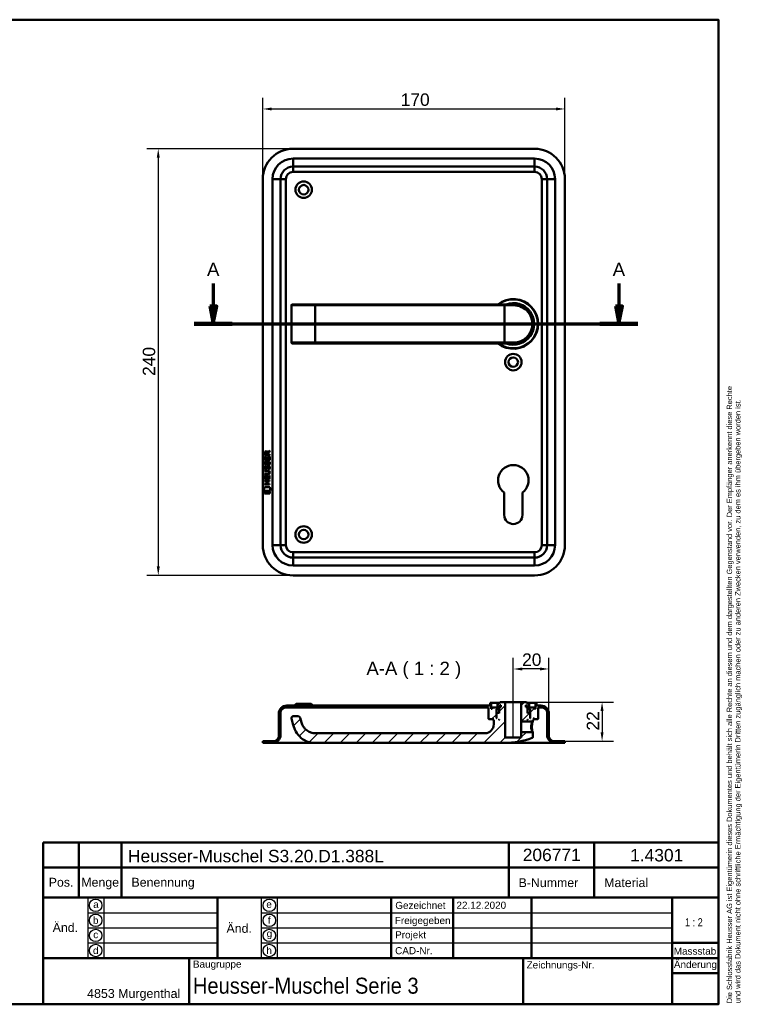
# Model space of a CAD drawing. Header units: millimetres. Extents: x 20 to 833, y 20 to 574.
# Tile 3 of 3: x 427 to 833, y 20 to 574. Entities that reach past the tile are written whole.
import ezdxf
from ezdxf.enums import TextEntityAlignment as Align

# ---------------------------------------------------------------- set-up
doc = ezdxf.new("R2010")
doc.units = ezdxf.units.MM
doc.header["$LTSCALE"] = 2
for name, color, linetype, lineweight in [('Bemaßungen(DIN)', 7, 'Continuous', 25), ('Mittellinie(DIN)', 7, 'Continuous', 25), ('Schnittansichtslinien(DIN)', 7, 'Continuous', 70), ('Sichtbare Kanten(DIN)', 7, 'Continuous', 50), ('Sichtbare tangentiale Kanten(DIN)', 7, 'Continuous', 50), ('Skizziergeometrie(DIN)', 7, 'Continuous', 50), ('Skizzierlinie(DIN)', 7, 'Continuous', 25), ('Symbole(DIN)', 7, 'Continuous', 25)]:
    doc.layers.add(name, color=color, linetype=linetype, lineweight=lineweight)
doc.layers.add('Schraffur', color=179, linetype='Continuous', lineweight=9, true_color=0x1e1e47)
doc.styles.add('Aktuell-DIN', font='arial.ttf')
doc.styles.add('Aktuell-DINGroßer Text', font='arial.ttf')
doc.styles.add('STANDARD-DIN~0', font='arial.ttf')
doc.styles.add('Textstil10', font='arial.ttf')
doc.styles.add('Textstil41', font='arial.ttf', dxfattribs={"width": 0.8})
doc.styles.add('Textstil83', font='arial.ttf', dxfattribs={"width": 0.8})
doc.dimstyles.new('CAD-LAN', dxfattribs={"dimscale": 2, "dimtxt": 3.5, "dimasz": 2.5, "dimexe": 3.175, "dimexo": 0, "dimgap": 0.8, "dimtad": 1, "dimrnd": 1e-08, "dimtxsty": 'STANDARD-DIN~0', "dimcen": 0.09, "dimdle": 10, "dimclrd": 250, "dimclre": 250, "dimclrt": 250, "dimadec": 0, "dimazin": 2, "dimtfac": 1, "dimtmove": 0, "dimatfit": 3, "dimfxl": 1, "dimtolj": 1, "dimtzin": 0, "dimlwd": 25, "dimlwe": 25, "dimarcsym": 0})

# ---------------------------------------------------------------- blocks, each defined once
blk = doc.blocks.new('Ränder Standardrahmen')
at = {"layer": 'Skizziergeometrie(DIN)', "flags": 128}
blk.add_lwpolyline([(10, 10), (10, 287), (410, 287), (410, 10), (10, 10)], dxfattribs=at)
blk = doc.blocks.new('Schriftfelder Heusser')
at = {"layer": 'Skizziergeometrie(DIN)'}
for p, q in [((101, 229.92), (101, 236.92)), ((101, 236.92), (291, 236.92)), ((111, 229.92), (111, 236.92)), ((123, 229.92), (123, 236.92)), ((232, 229.92), (232, 236.92)), ((256, 229.92), (256, 236.92)), ((291, 236.92), (291, 229.92)), ((101, 191.42), (101, 229.92)), ((101, 229.92), (291, 229.92)), ((111, 229.92), (111, 221.42)), ((123, 229.92), (123, 221.42)), ((232, 229.92), (232, 221.42)), ((256, 229.92), (256, 221.42)), ((291, 229.92), (291, 191.42)), ((101, 221.42), (291, 221.42)), ((150, 221.42), (150, 204.42)), ((198.85, 221.42), (198.85, 204.42)), ((216.35, 221.42), (216.35, 204.42)), ((238.35, 221.42), (238.35, 204.42)), ((278, 221.42), (278, 191.42)), ((278, 208.67), (291, 208.67)), ((101, 204.42), (291, 204.42)), ((142, 204.42), (142, 191.42)), ((236, 204.42), (236, 191.42)), ((278, 200.17), (291, 200.17)), ((291, 191.42), (101, 191.42))]:
    blk.add_line(p, q, dxfattribs=at)
at = {"layer": 'Skizzierlinie(DIN)'}
for p, q in [((113.5, 221.42), (113.5, 204.42)), ((118, 221.42), (118, 204.42)), ((162.35, 221.42), (162.35, 204.42)), ((166.85, 221.42), (166.85, 204.42)), ((113.5, 217.17), (150, 217.17)), ((162.35, 217.17), (278, 217.17)), ((113.5, 212.92), (150, 212.92)), ((162.35, 212.92), (278, 212.92)), ((113.5, 208.67), (150, 208.67)), ((162.35, 208.67), (278, 208.67))]:
    blk.add_line(p, q, dxfattribs=at)
for centre in [(115.75, 219.25), (164.6, 219.25), (115.75, 215.04), (164.6, 215.04), (115.75, 210.79), (164.6, 210.79), (115.75, 206.54), (164.6, 206.54)]:
    blk.add_circle(centre, 1.75, dxfattribs=at)
at = {"layer": 'Symbole(DIN)', "color": 7, "insert": (293.33, 191.7), "char_height": 1.5, "width": 182.3003, "attachment_point": 1, "rotation": 90, "line_spacing_factor": 0.944221, "style": 'Aktuell-DIN'}
blk.add_mtext('\\fArial|b0|i0;\\H1.5000;Die Schlossfabrik Heusser AG ist Eigentümerin dieses Dokumentes und behält sich alle Rechte an diesem und dem dargestellten Gegenstand vor. Der Empfänger anerkennt diese Rechte\\Pund wird das Dokument nicht ohne schriftliche Ermächtigung der Eigentümerin Dritten zugänglich machen oder zu anderen Zwecken verwenden, zu dem es ihm übergeben worden ist.\\P ', dxfattribs=at)
at = {"layer": 'Symbole(DIN)', "color": 179, "true_color": 0x262659, "style": 'Aktuell-DIN'}
for s, insert, char_height, attachment_point in [('B-Nummer', (234.74, 225.62), 2.489, 4), ('Material', (265.02, 225.62), 2.489, 5), ('Pos.', (106, 227), 2.489, 2), ('Menge', (117, 227), 2.489, 2), ('Benennung', (125.81, 225.38), 2.489, 4), ('\\fArial|b0|i0;a', (115.81, 219.53), 2, 5), ('\\fArial|b0|i0;e', (164.54, 219.53), 2, 5), ('\\fArial|b0|i0;Gezeichnet', (200.05, 219.23), 2, 4), ('\\fArial|b0|i0;b', (115.75, 215), 2, 5), ('\\fArial|b0|i0;f', (164.55, 215.06), 2, 5), ('\\fArial|b0|i0;Freigegeben', (199.92, 216), 2, 1), ('\\fArial|b0|i0;c', (115.75, 211.01), 2, 5), ('\\fArial|b0|i0;g', (164.63, 211.05), 2, 5), ('\\fArial|b0|i0;Projekt', (200, 211.98), 2, 1), ('\\fArial|b0|i0;d', (115.76, 206.55), 2, 5), ('\\fArial|b0|i0;h', (164.55, 206.57), 2, 5), ('\\fArial|b0|i0;CAD-Nr.', (200, 207.5), 2, 1), ('\\fArial|b0|i0;\\H2.0000;Massstab', (284.39, 206.37), 2, 5), ('\\fArial|b0|i0;\\H2.0000;Baugruppe', (143.1, 203.73), 2, 1), ('\\fArial|b0|i0;Zeichnungs-Nr.', (237, 203.5), 2, 1), ('\\fArial|b0|i0;\\H2.5000;4853 Murgenthal', (113.33, 192.46), 2.5, 7)]:
    blk.add_mtext(s, dxfattribs=dict(at, insert=insert, char_height=char_height, attachment_point=attachment_point))
at = {"layer": 'Symbole(DIN)', "color": 179, "true_color": 0x262659, "attachment_point": 5, "style": 'Aktuell-DIN'}
for s, insert, char_height, width in [('Änd.', (107.21, 213), 2.489, 12.3494), ('Änd.', (156.12, 212.76), 2.489, 12.3494), ('\\fArial|b0|i0;Änderung', (284.51, 202.33), 2, 12.1143)]:
    blk.add_mtext(s, dxfattribs=dict(at, insert=insert, char_height=char_height, width=width))
at = {"layer": 'Symbole(DIN)', "color": 7, "insert": (143.1, 196.62), "char_height": 4.5, "width": 90.18, "attachment_point": 4, "style": 'Aktuell-DIN'}
blk.add_mtext('\\fArial|b0|i0;\\W0.90;\\H4.5000;Heusser-Muschel Serie 3', dxfattribs=at)
at = {"layer": 'Symbole(DIN)', "color": 179, "true_color": 0x262659, "style": 'Textstil10'}
blk.add_attdef('ERSTELLUNGSDATUM_001', (217.26, 218.29), '', height=2, dxfattribs=at)
at = {"layer": 'Symbole(DIN)', "color": 179, "true_color": 0x262659}
for tag, height, style, p in [('AUTOR', 2.49, 'Aktuell-DIN', (240.03, 219.26)), ('KONTROLLDATUM', 2, 'Textstil10', (217.42, 215.04)), ('KONTROLLIERT_VON', 2, 'Textstil10', (239.98, 215.05))]:
    blk.add_attdef(tag, text='', height=height, dxfattribs=dict(at, style=style)).set_placement(p, align=Align.MIDDLE_LEFT)
at = {"layer": 'Symbole(DIN)', "color": 7, "style": 'Textstil83', "width": 0.8}
blk.add_attdef('Anfänglicher_Ansichtsmaßstab_001', (281.57, 213.34), '', height=2.3, dxfattribs=at)
at = {"layer": 'Symbole(DIN)', "color": 179, "true_color": 0x262659, "style": 'Textstil10'}
blk.add_attdef('PROJEKT', text='', height=2, dxfattribs=at).set_placement((217.77, 209.72), align=Align.BOTTOM_LEFT)
at = {"layer": 'Symbole(DIN)', "color": 7, "style": 'Textstil41', "width": 0.8}
blk.add_attdef('STATUS', text='', height=5, dxfattribs=at).set_placement((284.53, 195.86), align=Align.MIDDLE_CENTER)
blk = doc.blocks.new('*D21')
at = {"layer": 'Bemaßungen(DIN)', "color": 250, "linetype": 'Continuous', "lineweight": 25, "true_color": 0x3f3f3f, "transparency": 16777216}
for p, q in [((563.53, 484.34), (563.53, 530.11)), ((733.53, 484.34), (733.53, 530.11)), ((568.53, 523.76), (728.53, 523.76))]:
    blk.add_line(p, q, dxfattribs=at)
at = {"layer": 'Bemaßungen(DIN)', "color": 250, "linetype": 'Continuous', "true_color": 0x3f3f3f, "transparency": 16777216}
for points in [[(568.53, 524.59), (568.53, 522.92), (563.53, 523.76)], [(728.53, 524.59), (728.53, 522.92), (733.53, 523.76)]]:
    blk.add_solid(points, dxfattribs=at)
at = {"layer": 'Defpoints', "color": 0, "linetype": 'Continuous', "transparency": 16777216}
for p in [(733.53, 523.76), (563.53, 484.34), (733.53, 484.34)]:
    blk.add_point(p, dxfattribs=at)
at = {"layer": 'Bemaßungen(DIN)', "color": 250, "linetype": 'Continuous', "lineweight": 25, "true_color": 0x3f3f3f, "transparency": 16777216, "insert": (641.14, 532.51), "char_height": 7, "attachment_point": 1, "style": 'STANDARD-DIN~0'}
blk.add_mtext('\\A1;170', dxfattribs=at)
blk = doc.blocks.new('*D22')
at = {"layer": 'Bemaßungen(DIN)', "color": 250, "linetype": 'Continuous', "lineweight": 25, "true_color": 0x3f3f3f, "transparency": 16777216}
for p, q in [((580.53, 501.34), (498.35, 501.34)), ((504.7, 496.34), (504.7, 266.34)), ((580.53, 261.34), (498.35, 261.34))]:
    blk.add_line(p, q, dxfattribs=at)
at = {"layer": 'Bemaßungen(DIN)', "color": 250, "linetype": 'Continuous', "true_color": 0x3f3f3f, "transparency": 16777216}
for points in [[(503.87, 496.34), (505.54, 496.34), (504.7, 501.34)], [(503.87, 266.34), (505.54, 266.34), (504.7, 261.34)]]:
    blk.add_solid(points, dxfattribs=at)
at = {"layer": 'Defpoints', "color": 0, "linetype": 'Continuous', "transparency": 16777216}
for p in [(580.53, 501.34), (504.7, 261.34), (580.53, 261.34)]:
    blk.add_point(p, dxfattribs=at)
at = {"layer": 'Bemaßungen(DIN)', "color": 250, "linetype": 'Continuous', "lineweight": 25, "true_color": 0x3f3f3f, "transparency": 16777216, "insert": (495.96, 373.56), "char_height": 7, "attachment_point": 1, "rotation": 90, "style": 'STANDARD-DIN~0'}
blk.add_mtext('\\A1;240', dxfattribs=at)
blk = doc.blocks.new('2DTransSchnitt0')
at = {"layer": 'Schnittansichtslinien(DIN)', "linetype": 'Continuous'}
for p, q in [((267.82, 212.76), (267.82, 206.42)), ((381.99, 212.76), (381.99, 206.42)), ((266.82, 206.42), (267.82, 201.42)), ((268.82, 206.42), (266.82, 206.42)), ((267.82, 206.42), (267.82, 201.42)), ((267.82, 201.42), (268.82, 206.42)), ((380.99, 206.42), (381.99, 201.42)), ((382.99, 206.42), (380.99, 206.42)), ((381.99, 206.42), (381.99, 201.42)), ((381.99, 201.42), (382.99, 206.42)), ((262.47, 201.42), (387.34, 201.42))]:
    blk.add_line(p, q, dxfattribs=at)
at = {"layer": 'Schnittansichtslinien(DIN)', "linetype": 'Continuous', "lineweight": 140}
for p, q in [((262.47, 201.42), (273.18, 201.42)), ((376.63, 201.42), (387.34, 201.42))]:
    blk.add_line(p, q, dxfattribs=at)
at = {"layer": 'Schnittansichtslinien(DIN)', "linetype": 'Continuous', "flags": 128}
for points in [[(266.82, 206.42), (267.82, 201.42), (268.82, 206.42), (266.82, 206.42)], [(380.99, 206.42), (381.99, 201.42), (382.99, 206.42), (380.99, 206.42)]]:
    blk.add_lwpolyline(points, dxfattribs=at)
at = {"layer": 'Schnittansichtslinien(DIN)'}
for points in [[(266.82, 206.42), (267.82, 201.42), (268.82, 206.42), (266.82, 206.42)], [(380.99, 206.42), (381.99, 201.42), (382.99, 206.42), (380.99, 206.42)]]:
    blk.add_solid(points, dxfattribs=at)
at = {"layer": 'Schnittansichtslinien(DIN)', "char_height": 3.73, "attachment_point": 7, "style": 'Aktuell-DINGroßer Text'}
for insert in [(266.07, 214.92), (380.23, 214.92)]:
    blk.add_mtext('A', dxfattribs=dict(at, insert=insert))
blk = doc.blocks.new('*D24')
at = {"layer": 'Bemaßungen(DIN)', "color": 250, "linetype": 'Continuous', "lineweight": 25, "true_color": 0x3f3f3f, "transparency": 16777216}
for p, q in [((704.53, 195.05), (704.53, 215.02)), ((724.53, 183.55), (724.53, 215.02)), ((719.53, 208.67), (709.53, 208.67))]:
    blk.add_line(p, q, dxfattribs=at)
at = {"layer": 'Bemaßungen(DIN)', "color": 250, "linetype": 'Continuous', "true_color": 0x3f3f3f, "transparency": 16777216}
for points in [[(709.53, 209.51), (709.53, 207.84), (704.53, 208.67)], [(719.53, 209.51), (719.53, 207.84), (724.53, 208.67)]]:
    blk.add_solid(points, dxfattribs=at)
at = {"layer": 'Defpoints', "color": 0, "linetype": 'Continuous', "transparency": 16777216}
for p in [(704.53, 208.67), (704.53, 195.05), (724.53, 183.55)]:
    blk.add_point(p, dxfattribs=at)
at = {"layer": 'Bemaßungen(DIN)', "color": 250, "linetype": 'Continuous', "lineweight": 25, "true_color": 0x3f3f3f, "transparency": 16777216, "insert": (709.47, 217.42), "char_height": 7, "attachment_point": 1, "style": 'STANDARD-DIN~0'}
blk.add_mtext('\\A1;20', dxfattribs=at)
blk = doc.blocks.new('*D25')
at = {"layer": 'Bemaßungen(DIN)', "color": 250, "linetype": 'Continuous', "lineweight": 25, "true_color": 0x3f3f3f, "transparency": 16777216}
for p, q in [((712.03, 190.05), (760.83, 190.05)), ((754.48, 185.05), (754.48, 173.05)), ((733.53, 168.05), (760.83, 168.05))]:
    blk.add_line(p, q, dxfattribs=at)
at = {"layer": 'Bemaßungen(DIN)', "color": 250, "linetype": 'Continuous', "true_color": 0x3f3f3f, "transparency": 16777216}
for points in [[(753.64, 185.05), (755.31, 185.05), (754.48, 190.05)], [(753.64, 173.05), (755.31, 173.05), (754.48, 168.05)]]:
    blk.add_solid(points, dxfattribs=at)
at = {"layer": 'Defpoints', "color": 0, "linetype": 'Continuous', "transparency": 16777216}
for p in [(712.03, 190.05), (733.53, 168.05), (754.48, 168.05)]:
    blk.add_point(p, dxfattribs=at)
at = {"layer": 'Bemaßungen(DIN)', "color": 250, "linetype": 'Continuous', "lineweight": 25, "true_color": 0x3f3f3f, "transparency": 16777216, "insert": (745.85, 174.01), "char_height": 7, "attachment_point": 1, "rotation": 90, "style": 'STANDARD-DIN~0'}
blk.add_mtext('\\A1;22', dxfattribs=at)

msp = doc.modelspace()

# ---------------------------------------------------------------- hatches: boundary and pattern name
at = {"layer": 'Schraffur'}
h = msp.add_hatch(dxfattribs=at)
h.set_pattern_fill('ANSI31', color=256, scale=50.8, style=0)
h.set_pattern_definition([(45, (0, 0), (-4.49013, 4.49013), [])])
edge = h.paths.add_edge_path()
edge.add_spline(control_points=[(715.208, 169.924), (715.242, 169.936), (715.275, 169.953), (715.336, 169.993), (715.364, 170.017), (715.444, 170.099), (715.476, 170.158), (715.519, 170.265), (715.531, 170.328), (715.533, 170.391)], knot_values=[-0.0489052, -0.0489052, -0.0489052, -0.0489052, -0.0417042, -0.0417042, -0.0345061, -0.0345061, -0.0188508, -0.0188508, -0.0000001, -0.0000001, -0.0000001, -0.0000001], degree=3, periodic=0)
edge.add_line((715.533, 170.391), (715.533, 172.688))
edge.add_spline(control_points=[(715.533, 172.688), (715.471, 172.749), (715.409, 172.809), (715.285, 172.929), (715.223, 172.989), (715.161, 173.049)], knot_values=[-0.0519766, -0.0519766, -0.0519766, -0.0519766, -0.0259883, -0.0259883, -0.0001844, -0.0001844, -0.0001844, -0.0001844], degree=3, periodic=0)
edge.add_line((715.161, 173.049), (709.033, 173.049))
edge.add_line((709.033, 173.049), (709.033, 170.049))
edge.add_line((709.033, 170.049), (700.033, 170.049))
edge.add_line((700.033, 170.049), (700.033, 190.049))
edge.add_line((700.033, 190.049), (697.033, 190.049))
edge.add_line((697.033, 190.049), (696.533, 189.549))
edge.add_line((696.533, 189.549), (696.533, 188.949))
edge.add_line((696.533, 188.949), (695.566, 188.949))
edge.add_line((695.566, 188.949), (695.566, 187.449))
edge.add_line((695.566, 187.449), (697.069, 187.449))
edge.add_line((697.069, 187.449), (697.069, 188.349))
edge.add_line((697.069, 188.349), (697.433, 188.349))
edge.add_line((697.433, 188.349), (697.433, 187.249))
edge.add_line((697.433, 187.249), (696.533, 187.249))
edge.add_line((696.533, 187.249), (696.533, 183.849))
edge.add_line((696.533, 183.849), (696.333, 184.049))
edge.add_line((696.333, 184.049), (695.233, 184.049))
edge.add_line((695.233, 184.049), (695.033, 183.849))
edge.add_line((695.033, 183.849), (695.033, 181.049))
edge.add_line((695.033, 181.049), (694.783, 181.049))
edge.add_line((694.783, 181.049), (694.983, 181.249))
edge.add_line((694.983, 181.249), (694.983, 186.049))
edge.add_line((694.983, 186.049), (694.783, 186.249))
edge.add_line((694.783, 186.249), (695.533, 186.249))
edge.add_line((695.533, 186.249), (695.533, 187.049))
edge.add_line((695.533, 187.049), (692.533, 187.049))
edge.add_line((692.533, 187.049), (692.533, 186.249))
edge.add_line((692.533, 186.249), (692.033, 186.249))
edge.add_line((692.033, 186.249), (692.033, 189.549))
edge.add_line((692.033, 189.549), (691.533, 189.549))
edge.add_line((691.533, 189.549), (691.533, 188.049))
edge.add_line((691.533, 188.049), (577.033, 188.049))
edge.add_ellipse((577.033, 183.549), major_axis=(0, 4.5), ratio=1, start_angle=0, end_angle=90)
edge.add_line((572.533, 183.549), (572.533, 171.049))
edge.add_ellipse((569.533, 171.049), major_axis=(3, 0), ratio=1, start_angle=270, end_angle=360, ccw=False)
edge.add_line((569.533, 168.049), (563.533, 168.049))
edge.add_line((563.533, 168.049), (563.533, 167.049))
edge.add_line((563.533, 167.049), (569.033, 167.049))
edge.add_ellipse((569.033, 171.549), major_axis=(0, -4.5), ratio=1, start_angle=0, end_angle=90)
edge.add_line((573.533, 171.549), (573.533, 184.049))
edge.add_ellipse((576.533, 184.049), major_axis=(-3, 0), ratio=1, start_angle=270, end_angle=360, ccw=False)
edge.add_line((576.533, 187.049), (690.533, 187.049))
edge.add_line((690.533, 187.049), (690.533, 180.649))
edge.add_line((690.533, 180.649), (690.733, 180.449))
edge.add_line((690.733, 180.449), (692.833, 180.449))
edge.add_line((692.833, 180.449), (692.933, 180.549))
edge.add_line((692.933, 180.549), (692.933, 181.049))
edge.add_line((692.933, 181.049), (693.233, 181.049))
edge.add_line((693.233, 181.049), (693.033, 180.849))
edge.add_line((693.033, 180.849), (693.033, 180.249))
edge.add_line((693.033, 180.249), (693.233, 180.049))
edge.add_line((693.233, 180.049), (693.533, 180.049))
edge.add_line((693.533, 180.049), (693.533, 177.549))
edge.add_ellipse((688.533, 177.549), major_axis=(5, 0), ratio=1, start_angle=270, end_angle=360, ccw=False)
edge.add_line((688.533, 172.549), (593.033, 172.549))
edge.add_spline(control_points=[(593.033, 172.549), (592.22, 172.549), (591.406, 172.686), (590.082, 173.121), (589.296, 173.44), (587.598, 174.665), (586.864, 175.447), (585.409, 177.758), (585.084, 179.272), (584.613, 181.278)], knot_values=[-1.922427, -1.922427, -1.922427, -1.922427, -1.3852973, -1.3852973, -1.0019081, -1.0019081, -0.6180262, -0.6180262, 0, 0, 0, 0], degree=3, periodic=0)
edge.add_ellipse((583.64, 181.049), major_axis=(0.974, 0.229), ratio=1, start_angle=0, end_angle=76.78481)
edge.add_line((583.64, 182.049), (580.639, 182.049))
edge.add_ellipse((580.639, 181.049), major_axis=(0, 1), ratio=1, start_angle=0, end_angle=106)
edge.add_spline(control_points=[(579.678, 180.773), (581.13, 175.711), (581.165, 175.501), (582.142, 173.241), (583.029, 171.844), (585.104, 169.825), (586.428, 168.727), (589.867, 167.357), (591.449, 167.049), (593.033, 167.049)], knot_values=[-2.8381649, -2.8381649, -2.8381649, -2.8381649, -2.1448386, -2.1448386, -1.110474, -1.110474, -0.4750825, -0.4750825, 0, 0, 0, 0], degree=3, periodic=0)
edge.add_line((593.033, 167.049), (699.533, 167.049))
edge.add_ellipse((699.533, 211.216), major_axis=(0, -44.167), ratio=1, start_angle=0, end_angle=20.78809)
h.paths.add_polyline_path([(696.333, 180.049), (696.533, 180.249), (696.533, 180.049)], flags=0)
edge = h.paths.add_edge_path()
edge.add_ellipse((720.033, 183.549), major_axis=(4.5, 0), ratio=1, start_angle=0, end_angle=90)
edge.add_line((720.033, 188.049), (717.533, 188.049))
edge.add_line((717.533, 188.049), (717.533, 189.549))
edge.add_line((717.533, 189.549), (717.033, 189.549))
edge.add_line((717.033, 189.549), (717.033, 186.249))
edge.add_line((717.033, 186.249), (716.533, 186.249))
edge.add_line((716.533, 186.249), (716.533, 187.049))
edge.add_line((716.533, 187.049), (713.533, 187.049))
edge.add_line((713.533, 187.049), (713.533, 186.249))
edge.add_line((713.533, 186.249), (714.283, 186.249))
edge.add_line((714.283, 186.249), (714.083, 186.049))
edge.add_line((714.083, 186.049), (714.083, 181.249))
edge.add_line((714.083, 181.249), (714.283, 181.049))
edge.add_line((714.283, 181.049), (714.033, 181.049))
edge.add_line((714.033, 181.049), (714.033, 183.849))
edge.add_line((714.033, 183.849), (713.833, 184.049))
edge.add_line((713.833, 184.049), (712.733, 184.049))
edge.add_line((712.733, 184.049), (712.533, 183.849))
edge.add_line((712.533, 183.849), (712.533, 187.249))
edge.add_line((712.533, 187.249), (711.633, 187.249))
edge.add_line((711.633, 187.249), (711.633, 188.349))
edge.add_line((711.633, 188.349), (711.997, 188.349))
edge.add_line((711.997, 188.349), (711.997, 187.449))
edge.add_line((711.997, 187.449), (713.499, 187.449))
edge.add_line((713.499, 187.449), (713.499, 188.949))
edge.add_line((713.499, 188.949), (712.533, 188.949))
edge.add_line((712.533, 188.949), (712.533, 189.549))
edge.add_line((712.533, 189.549), (712.033, 190.049))
edge.add_line((712.033, 190.049), (709.033, 190.049))
edge.add_line((709.033, 190.049), (709.033, 179.049))
edge.add_line((709.033, 179.049), (715.161, 179.049))
edge.add_spline(control_points=[(715.161, 179.049), (715.223, 179.109), (715.284, 179.168), (715.408, 179.288), (715.47, 179.349), (715.533, 179.409)], knot_values=[-0.0517524, -0.0517524, -0.0517524, -0.0517524, -0.0259858, -0.0259858, 0, 0, 0, 0], degree=3, periodic=0)
edge.add_line((715.533, 179.409), (715.533, 180.049))
edge.add_line((715.533, 180.049), (715.833, 180.049))
edge.add_line((715.833, 180.049), (716.033, 180.249))
edge.add_line((716.033, 180.249), (716.033, 180.849))
edge.add_line((716.033, 180.849), (715.833, 181.049))
edge.add_line((715.833, 181.049), (716.133, 181.049))
edge.add_line((716.133, 181.049), (716.133, 180.549))
edge.add_line((716.133, 180.549), (716.233, 180.449))
edge.add_line((716.233, 180.449), (718.333, 180.449))
edge.add_line((718.333, 180.449), (718.533, 180.649))
edge.add_line((718.533, 180.649), (718.533, 187.049))
edge.add_line((718.533, 187.049), (720.533, 187.049))
edge.add_ellipse((720.533, 184.049), major_axis=(0, 3), ratio=1, start_angle=270, end_angle=360, ccw=False)
edge.add_line((723.533, 184.049), (723.533, 171.549))
edge.add_ellipse((728.033, 171.549), major_axis=(-4.5, 0), ratio=1, start_angle=0, end_angle=90)
edge.add_line((728.033, 167.049), (733.533, 167.049))
edge.add_line((733.533, 167.049), (733.533, 168.049))
edge.add_line((733.533, 168.049), (727.533, 168.049))
edge.add_ellipse((727.533, 171.049), major_axis=(0, -3), ratio=1, start_angle=270, end_angle=360, ccw=False)
edge.add_line((724.533, 171.049), (724.533, 183.549))
h.paths.add_polyline_path([(712.533, 180.249), (712.733, 180.049), (712.533, 180.049)], flags=0)

# ---------------------------------------------------------------- linework, layer by layer
at = {"layer": 'Mittellinie(DIN)', "linetype": 'Continuous'}
msp.add_line((704.533, 169.549), (704.533, 195.049), dxfattribs=at)
at = {"layer": 'Sichtbare Kanten(DIN)'}
for p, q in [((716.533, 501.339), (580.533, 501.339)), ((580.533, 491.339), (716.533, 491.339)), ((563.533, 484.339), (563.533, 278.339)), ((573.533, 278.339), (573.533, 484.339)), ((723.533, 484.339), (723.533, 278.339)), ((733.533, 278.339), (733.533, 484.339)), ((579.639, 413.339), (579.639, 392.339)), ((580.139, 413.839), (580.159, 413.839)), ((593.033, 413.839), (580.159, 413.839)), ((699.533, 413.839), (593.033, 413.839)), ((699.533, 413.839), (704.533, 413.839)), ((705.149, 413.822), (705.149, 413.822)), ((580.159, 391.839), (580.139, 391.839)), ((580.159, 391.839), (593.033, 391.839)), ((593.033, 391.839), (699.533, 391.839)), ((704.533, 391.839), (699.533, 391.839)), ((564.543, 326.256), (564.545, 328.26)), ((564.545, 328.986), (564.547, 330.299)), ((567.404, 328.984), (564.545, 328.986)), ((564.545, 328.26), (564.893, 328.26)), ((564.893, 328.26), (564.892, 326.632)), ((564.896, 330.255), (564.895, 329.367)), ((564.895, 329.367), (565.913, 329.366)), ((565.786, 326.632), (565.787, 328.079)), ((565.787, 328.079), (566.136, 328.078)), ((565.913, 329.366), (565.913, 330.255)), ((566.136, 328.078), (566.135, 326.631)), ((566.21, 330.615), (567.405, 331.406)), ((566.263, 330.216), (566.262, 329.366)), ((566.262, 329.366), (567.404, 329.365)), ((567.405, 330.971), (566.263, 330.216)), ((567.053, 326.631), (567.055, 328.278)), ((567.055, 328.278), (567.403, 328.277)), ((567.403, 328.277), (567.401, 326.253)), ((567.404, 329.365), (567.404, 328.984)), ((567.405, 331.406), (567.405, 330.971)), ((567.401, 326.253), (564.543, 326.256)), ((564.713, 322.935), (565.051, 322.835)), ((564.715, 325.482), (565.053, 325.381)), ((564.892, 326.632), (565.786, 326.632)), ((564.909, 321.604), (564.916, 321.586)), ((564.911, 324.15), (564.918, 324.133)), ((565.593, 321.506), (565.604, 321.523)), ((565.595, 324.052), (565.606, 324.069)), ((566.135, 326.631), (567.053, 326.631)), ((566.641, 322.632), (566.629, 322.632)), ((566.643, 325.179), (566.631, 325.179)), ((564.534, 315.518), (564.536, 317.522)), ((564.536, 318.093), (564.537, 318.47)), ((566.182, 318.092), (564.536, 318.093)), ((564.536, 317.522), (564.884, 317.522)), ((564.537, 318.47), (566.206, 318.469)), ((564.538, 320.405), (566.184, 320.404)), ((564.538, 320.028), (564.538, 320.405)), ((566.208, 320.027), (564.538, 320.028)), ((564.884, 317.522), (564.883, 315.895)), ((564.883, 315.895), (565.778, 315.894)), ((565.778, 315.894), (565.779, 317.341)), ((565.779, 317.341), (566.127, 317.341)), ((566.127, 317.341), (566.126, 315.894)), ((566.126, 315.894), (567.045, 315.893)), ((567.045, 315.893), (567.046, 317.54)), ((567.046, 317.54), (567.394, 317.54)), ((567.088, 319.242), (567.087, 319.251)), ((567.394, 317.54), (567.393, 315.516)), ((563.999, 308.836), (564.458, 310.968)), ((564.458, 310.968), (567.465, 310.966)), ((564.531, 312.413), (564.531, 312.79)), ((564.531, 312.79), (565.774, 312.789)), ((567.389, 312.411), (564.531, 312.413)), ((564.532, 314.347), (564.532, 314.725)), ((564.532, 314.725), (567.391, 314.722)), ((565.775, 314.346), (564.532, 314.347)), ((567.393, 315.516), (564.534, 315.518)), ((565.774, 312.789), (565.775, 314.346)), ((566.131, 314.346), (566.13, 312.789)), ((566.13, 312.789), (567.389, 312.788)), ((567.391, 314.345), (566.131, 314.346)), ((567.389, 312.788), (567.389, 312.411)), ((567.391, 314.722), (567.391, 314.345)), ((567.465, 310.966), (567.915, 308.833)), ((567.915, 308.833), (563.999, 308.836)), ((564.458, 307.408), (564.459, 308.55)), ((567.455, 307.405), (564.458, 307.408)), ((564.459, 308.55), (567.456, 308.547)), ((567.456, 308.547), (567.455, 307.405)), ((699.433, 295.339), (699.433, 307.915)), ((709.633, 307.915), (709.633, 295.339)), ((716.533, 271.339), (580.533, 271.339)), ((580.533, 261.339), (716.533, 261.339)), ((582.383, 189.049), (581.383, 188.049)), ((582.383, 189.049), (590.683, 189.049)), ((590.683, 189.049), (591.683, 188.049)), ((692.033, 189.549), (691.533, 189.549)), ((691.533, 189.549), (691.533, 188.049)), ((692.033, 186.249), (692.033, 189.549)), ((692.033, 189.549), (696.533, 189.549)), ((696.533, 188.949), (695.566, 188.949)), ((695.566, 188.949), (695.566, 187.449)), ((697.033, 190.049), (696.533, 189.549)), ((696.533, 189.549), (696.533, 188.949)), ((700.033, 190.049), (697.033, 190.049)), ((700.033, 170.049), (700.033, 190.049)), ((709.033, 190.049), (700.033, 190.049)), ((712.033, 190.049), (709.033, 190.049)), ((709.033, 190.049), (709.033, 179.049)), ((712.533, 189.549), (712.033, 190.049)), ((712.533, 188.949), (712.533, 189.549)), ((712.533, 189.549), (717.033, 189.549)), ((713.499, 188.949), (712.533, 188.949)), ((713.499, 187.449), (713.499, 188.949)), ((717.533, 189.549), (717.033, 189.549)), ((717.033, 189.549), (717.033, 186.249)), ((717.533, 188.049), (717.533, 189.549)), ((572.533, 183.549), (572.533, 171.049)), ((573.533, 171.549), (573.533, 184.049)), ((576.533, 187.049), (690.533, 187.049)), ((691.533, 188.049), (577.033, 188.049)), ((690.533, 187.049), (690.533, 180.649)), ((692.533, 186.249), (692.033, 186.249)), ((695.533, 187.049), (692.533, 187.049)), ((692.533, 187.049), (692.533, 186.249)), ((694.983, 186.049), (694.783, 186.249)), ((694.783, 186.249), (695.533, 186.249)), ((694.983, 181.249), (694.983, 186.049)), ((694.983, 186.049), (696.533, 186.049)), ((695.233, 184.049), (695.033, 183.849)), ((695.033, 183.849), (695.033, 181.049)), ((696.333, 184.049), (695.233, 184.049)), ((695.533, 186.249), (695.533, 187.049)), ((695.533, 187.049), (696.533, 187.049)), ((696.533, 186.249), (695.533, 186.249)), ((695.566, 187.449), (697.069, 187.449)), ((696.533, 183.849), (696.333, 184.049)), ((696.533, 184.049), (696.333, 184.049)), ((697.433, 187.249), (696.533, 187.249)), ((696.533, 187.249), (696.533, 183.849)), ((697.069, 187.449), (697.069, 188.349)), ((697.069, 188.349), (697.433, 188.349)), ((697.069, 187.449), (697.433, 187.449)), ((697.433, 188.349), (697.433, 187.249)), ((711.633, 187.249), (711.633, 188.349)), ((711.633, 188.349), (711.997, 188.349)), ((711.633, 187.449), (711.997, 187.449)), ((712.533, 187.249), (711.633, 187.249)), ((711.997, 188.349), (711.997, 187.449)), ((711.997, 187.449), (713.499, 187.449)), ((712.533, 183.849), (712.533, 187.249)), ((712.533, 187.049), (713.533, 187.049)), ((713.533, 186.249), (712.533, 186.249)), ((712.533, 186.049), (714.083, 186.049)), ((712.733, 184.049), (712.533, 183.849)), ((712.733, 184.049), (712.533, 184.049)), ((713.833, 184.049), (712.733, 184.049)), ((716.533, 187.049), (713.533, 187.049)), ((713.533, 187.049), (713.533, 186.249)), ((713.533, 186.249), (714.283, 186.249)), ((714.033, 183.849), (713.833, 184.049)), ((714.033, 181.049), (714.033, 183.849)), ((714.283, 186.249), (714.083, 186.049)), ((714.083, 186.049), (714.083, 181.249)), ((716.533, 186.249), (716.533, 187.049)), ((717.033, 186.249), (716.533, 186.249)), ((720.033, 188.049), (717.533, 188.049)), ((718.533, 180.649), (718.533, 187.049)), ((718.533, 187.049), (720.533, 187.049)), ((723.533, 184.049), (723.533, 171.549)), ((724.533, 171.049), (724.533, 183.549)), ((583.64, 182.049), (580.639, 182.049)), ((690.533, 180.649), (690.733, 180.449)), ((690.733, 180.449), (692.833, 180.449)), ((692.833, 180.449), (692.933, 180.549)), ((692.833, 180.449), (693.033, 180.449)), ((692.933, 180.549), (692.933, 181.049)), ((692.933, 181.049), (693.233, 181.049)), ((693.033, 180.549), (692.933, 180.549)), ((693.233, 181.049), (693.033, 180.849)), ((693.033, 180.849), (693.033, 180.249)), ((693.033, 180.249), (693.233, 180.049)), ((693.233, 180.049), (693.533, 180.049)), ((693.533, 180.049), (693.533, 177.549)), ((694.783, 181.049), (694.983, 181.249)), ((695.033, 181.049), (694.783, 181.049)), ((695.033, 181.249), (694.983, 181.249)), ((696.333, 180.049), (696.533, 180.249)), ((696.533, 180.049), (696.333, 180.049)), ((696.533, 180.249), (696.533, 180.049)), ((709.033, 179.049), (715.161, 179.049)), ((709.033, 173.049), (709.033, 179.049)), ((712.533, 180.249), (712.733, 180.049)), ((712.533, 180.049), (712.533, 180.249)), ((712.733, 180.049), (712.533, 180.049)), ((714.083, 181.249), (714.033, 181.249)), ((714.283, 181.049), (714.033, 181.049)), ((714.083, 181.249), (714.283, 181.049)), ((715.161, 179.049), (715.533, 179.409)), ((715.533, 179.409), (715.533, 180.049)), ((715.533, 180.049), (715.833, 180.049)), ((716.033, 180.849), (715.833, 181.049)), ((715.833, 181.049), (716.133, 181.049)), ((715.833, 180.049), (716.033, 180.249)), ((716.033, 180.249), (716.033, 180.849)), ((716.133, 180.549), (716.033, 180.549)), ((716.033, 180.449), (716.233, 180.449)), ((716.133, 181.049), (716.133, 180.549)), ((716.133, 180.549), (716.233, 180.449)), ((716.233, 180.449), (718.333, 180.449)), ((718.333, 180.449), (718.533, 180.649)), ((688.533, 172.549), (593.033, 172.549)), ((715.161, 173.049), (709.033, 173.049)), ((709.033, 173.049), (709.033, 170.049)), ((715.533, 172.688), (715.161, 173.049)), ((715.533, 170.391), (715.533, 172.688)), ((569.533, 168.049), (563.533, 168.049)), ((563.533, 168.049), (563.533, 167.049)), ((563.533, 167.049), (569.033, 167.049)), ((569.033, 167.049), (580.533, 167.049)), ((580.533, 167.049), (593.033, 167.049)), ((593.033, 167.049), (699.533, 167.049)), ((699.533, 167.049), (716.533, 167.049)), ((709.033, 170.049), (700.033, 170.049)), ((716.533, 167.049), (728.033, 167.049)), ((733.533, 168.049), (727.533, 168.049)), ((728.033, 167.049), (733.533, 167.049)), ((733.533, 167.049), (733.533, 168.049))]:
    msp.add_line(p, q, dxfattribs=at)
for centre, radius in [((586.533, 478.339), 4.65), ((586.533, 478.339), 2.65), ((704.533, 381.339), 4.65), ((704.533, 381.339), 2.65), ((586.533, 284.339), 4.65), ((586.533, 284.339), 2.65)]:
    msp.add_circle(centre, radius, dxfattribs=at)
for centre, radius, start, end in [((580.533, 484.339), 17, 90, 180), ((716.533, 484.339), 17, 0, 90), ((580.533, 484.339), 7, 90, 180), ((716.533, 484.339), 7, 0, 90), ((704.533, 402.839), 14, 231.78679, 128.21321), ((704.533, 402.839), 13.8, 232.8542, 127.1458), ((580.139, 413.339), 0.5, 90, 180), ((704.533, 402.839), 11.7, 250.08028, 109.91972), ((704.533, 402.839), 11.6, 251.49137, 108.50863), ((704.533, 402.839), 11.5, 253.04257, 106.95743), ((704.533, 402.839), 11.3, 256.76803, 103.23197), ((706.764, 412.897), 0.85, 113.68057, 113.84384), ((706.764, 412.897), 0.85, 41.0978, 41.29906), ((716.903, 415.487), 8.725, 195.91987, 195.92827), ((716.903, 415.487), 8.725, 199.87293, 199.87508), ((580.139, 392.339), 0.5, 180, 270), ((704.533, 314.839), 8.6, 306.37184, 233.62816), ((704.533, 295.339), 5.1, 180, 0), ((580.533, 278.339), 17, 180, 270), ((580.533, 278.339), 7, 180, 270), ((716.533, 278.339), 17, 270, 0), ((716.533, 278.339), 7, 270, 0), ((577.033, 183.549), 4.5, 90, 180), ((576.533, 184.049), 3, 90, 180), ((720.033, 183.549), 4.5, 0, 90), ((720.533, 184.049), 3, 0, 90), ((580.639, 181.049), 1, 90, 196), ((583.64, 181.049), 1, 13.21519, 90), ((688.533, 177.549), 5, 270, 0), ((569.033, 171.549), 4.5, 270, 0), ((569.533, 171.049), 3, 270, 0), ((699.533, 211.216), 44.167, 270, 290.78809), ((728.033, 171.549), 4.5, 180, 270), ((727.533, 171.049), 3, 180, 270)]:
    msp.add_arc(centre, radius, start, end, dxfattribs=at)
for centre, major_axis, ratio, start_param, end_param in [((566.074, 329.483), (-0.976, 1.274), 0.5180415, 5.9043613, 6.8771057), ((564.681, 329.402), (-1.242, -1.64), 0.5994938, 2.7365723, 3.5673799), ((566.261, 324.961), (1.192, 3.54), 0.2215161, 2.8263053, 2.8854462), ((566.177, 327.261), (1.103, 3.296), 0.2312948, 2.8124619, 2.8734213), ((565.662, 322.406), (0.583, 1.012), 0.541605, 2.7569093, 3.2147406), ((565.656, 324.944), (0.574, 1.004), 0.5438409, 2.7534304, 3.2137241), ((565.534, 321.53), (0.098, 0.139), 0.3641716, 4.4844927, 4.7925708), ((565.536, 324.077), (0.098, 0.139), 0.3641716, 4.4844927, 4.7925708), ((565.983, 320.948), (0.838, 1.64), 0.4594521, 5.9760112, 6.497704), ((565.984, 323.492), (0.839, 1.642), 0.4591024, 5.9761877, 6.4975755), ((562.367, 322.774), (4.808, -4.323), 0.3742014, 5.888113, 6.6064523), ((562.363, 315.73), (4.814, 4.313), 0.3742661, 5.9599282, 6.6783921), ((543.654, 339.079), (23.266, -20.361), 0.1371339, 6.127502, 6.402435)]:
    msp.add_ellipse(centre, major_axis=major_axis, ratio=ratio, start_param=start_param, end_param=end_param, dxfattribs=at)
for points, knots in [([(704.533, 391.839), (706.19, 391.839), (707.832, 392.219), (709.305, 392.929), (710.778, 393.638), (712.082, 394.673), (713.107, 395.949), (714.133, 397.225), (714.876, 398.744), (715.25, 400.362), (715.624, 401.98), (715.624, 403.7), (715.25, 405.318), (714.876, 406.935), (714.133, 408.453), (713.108, 409.729), (712.083, 411.005), (710.779, 412.041), (709.306, 412.75), (707.833, 413.459), (706.19, 413.839), (704.533, 413.839)], [-3.3432814, -3.3432814, -3.3432814, -3.3432814, -2.8656698, -2.8656698, -2.8656698, -2.3880581, -2.3880581, -2.3880581, -1.9104465, -1.9104465, -1.9104465, -1.4328349, -1.4328349, -1.4328349, -0.9552233, -0.9552233, -0.9552233, -0.4776116, -0.4776116, -0.4776116, 0, 0, 0, 0]), ([(567.087, 319.251), (567.088, 319.298), (567.085, 319.345), (567.069, 319.48), (567.047, 319.568), (566.972, 319.719), (566.926, 319.78), (566.806, 319.886), (566.735, 319.926), (566.518, 320.009), (566.358, 320.027), (566.208, 320.027)], [-0.13394602, -0.13394602, -0.13394602, -0.13394602, -0.11996159, -0.11996159, -0.09310912, -0.09310912, -0.06964663, -0.06964663, -0.04519613, -0.04519613, 0, 0, 0, 0]), ([(579.678, 180.773), (581.13, 175.711), (581.165, 175.501), (582.142, 173.241), (583.029, 171.844), (585.104, 169.825), (586.428, 168.727), (589.867, 167.357), (591.449, 167.049), (593.033, 167.049)], [-2.8381649, -2.8381649, -2.8381649, -2.8381649, -2.1448386, -2.1448386, -1.110474, -1.110474, -0.4750825, -0.4750825, 0, 0, 0, 0]), ([(593.033, 172.549), (592.22, 172.549), (591.406, 172.686), (590.082, 173.121), (589.296, 173.44), (587.598, 174.665), (586.864, 175.447), (585.409, 177.758), (585.084, 179.272), (584.613, 181.278)], [-1.922427, -1.922427, -1.922427, -1.922427, -1.3852973, -1.3852973, -1.0019081, -1.0019081, -0.6180262, -0.6180262, 0, 0, 0, 0]), ([(715.161, 179.049), (715.161, 179.049), (715.153, 179.023), (715.135, 178.973), (715.065, 178.771), (714.852, 178.161), (714.723, 177.356), (714.658, 176.953), (714.615, 176.502), (714.615, 176.049), (714.615, 175.597), (714.657, 175.146), (714.721, 174.743), (714.85, 173.937), (715.065, 173.327), (715.135, 173.125), (715.153, 173.075), (715.161, 173.049), (715.161, 173.049)], [0.5287425, 0.5287425, 0.5287425, 0.5287425, 0.6043056, 0.6043056, 0.6043056, 0.9064584, 0.9064584, 0.9064584, 1.0575348, 1.0575348, 1.0575348, 1.2086112, 1.2086112, 1.2086112, 1.510764, 1.510764, 1.510764, 1.5864714, 1.5864714, 1.5864714, 1.5864714]), ([(715.533, 172.688), (715.533, 172.688), (715.489, 172.828), (715.1, 174.024), (714.923, 176.049), (715.102, 178.076), (715.489, 179.269), (715.533, 179.409), (715.533, 179.409)], [0.5288163, 0.5288163, 0.5288163, 0.5288163, 0.6043056, 0.9064584, 1.0575348, 1.2086112, 1.510764, 1.5862437, 1.5862437, 1.5862437, 1.5862437]), ([(715.208, 169.923), (715.242, 169.936), (715.275, 169.953), (715.336, 169.993), (715.364, 170.017), (715.444, 170.099), (715.476, 170.158), (715.519, 170.265), (715.531, 170.328), (715.531, 170.391)], [-0.048905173, -0.048905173, -0.048905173, -0.048905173, -0.041704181, -0.041704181, -0.034506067, -0.034506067, -0.018850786, -0.018850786, -0.000000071, -0.000000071, -0.000000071, -0.000000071])]:
    msp.add_open_spline(points, degree=3, knots=knots, dxfattribs=at)
for points in [[(564.547, 330.299), (564.561, 330.741), (564.793, 331.203), (565.406, 331.203)], [(565.913, 330.255), (565.913, 330.528), (565.827, 330.853), (565.411, 330.853)], [(564.589, 321.457), (564.498, 321.697), (564.47, 321.931), (564.512, 322.259)], [(564.591, 324.003), (564.5, 324.244), (564.472, 324.477), (564.514, 324.806)], [(564.512, 322.259), (564.529, 322.398), (564.571, 322.605), (564.642, 322.778)], [(564.514, 324.806), (564.531, 324.945), (564.573, 325.152), (564.644, 325.325)], [(565.148, 320.996), (564.925, 321.029), (564.695, 321.174), (564.589, 321.457)], [(565.15, 323.543), (564.927, 323.576), (564.697, 323.721), (564.591, 324.003)], [(564.642, 322.778), (564.661, 322.828), (564.713, 322.935), (564.713, 322.935)], [(564.644, 325.325), (564.663, 325.374), (564.715, 325.482), (564.715, 325.482)], [(564.896, 322.37), (564.832, 322.118), (564.826, 321.894), (564.884, 321.678)], [(564.898, 324.917), (564.834, 324.664), (564.828, 324.44), (564.886, 324.224)], [(565.051, 322.835), (565.051, 322.835), (564.931, 322.508), (564.896, 322.37)], [(565.053, 325.381), (565.053, 325.381), (564.933, 325.055), (564.898, 324.917)], [(565.121, 321.374), (565.268, 321.314), (565.456, 321.349), (565.562, 321.464)], [(565.123, 323.92), (565.27, 323.86), (565.458, 323.896), (565.564, 324.011)], [(565.305, 323.53), (565.204, 323.531), (565.183, 323.538), (565.15, 323.543)], [(565.931, 321.348), (565.816, 321.138), (565.621, 320.979), (565.303, 320.983)], [(565.933, 323.894), (565.818, 323.685), (565.623, 323.526), (565.305, 323.53)], [(565.604, 321.523), (565.672, 321.632), (565.729, 321.796), (565.784, 322.041)], [(565.606, 324.069), (565.674, 324.179), (565.731, 324.342), (565.786, 324.588)], [(565.784, 322.041), (565.868, 322.409), (565.971, 322.62), (566.112, 322.788)], [(565.786, 324.588), (565.87, 324.955), (565.973, 325.167), (566.114, 325.334)], [(566.124, 321.891), (566.069, 321.651), (566.007, 321.486), (565.931, 321.348)], [(566.126, 324.437), (566.071, 324.197), (566.009, 324.032), (565.933, 323.894)], [(566.112, 322.788), (566.205, 322.898), (566.335, 322.97), (566.515, 322.994)], [(566.114, 325.334), (566.207, 325.445), (566.337, 325.517), (566.517, 325.541)], [(566.172, 322.089), (566.165, 322.059), (566.124, 321.893), (566.124, 321.891)], [(566.174, 324.636), (566.167, 324.606), (566.126, 324.44), (566.126, 324.437)], [(566.358, 322.514), (566.288, 322.426), (566.227, 322.287), (566.172, 322.089)], [(566.36, 325.061), (566.29, 324.972), (566.229, 324.834), (566.174, 324.636)], [(566.629, 322.632), (566.508, 322.632), (566.433, 322.6), (566.358, 322.514)], [(566.631, 325.179), (566.51, 325.179), (566.435, 325.146), (566.36, 325.061)], [(566.515, 322.994), (566.802, 323.033), (567.085, 322.932), (567.278, 322.616)], [(566.517, 325.541), (566.804, 325.579), (567.087, 325.479), (567.28, 325.162)], [(566.833, 321.049), (566.833, 321.05), (566.988, 321.303), (567.047, 321.588)], [(566.835, 323.596), (566.835, 323.596), (566.99, 323.85), (567.049, 324.135)], [(567.204, 323.509), (567.184, 323.514), (566.835, 323.596), (566.835, 323.596)], [(567.047, 321.588), (567.116, 321.921), (567.116, 322.197), (567.009, 322.395)], [(567.049, 324.135), (567.118, 324.468), (567.118, 324.744), (567.011, 324.941)], [(567.427, 321.681), (567.397, 321.35), (567.239, 321.02), (567.202, 320.963)], [(567.429, 324.228), (567.399, 323.897), (567.241, 323.567), (567.204, 323.509)], [(567.278, 322.616), (567.388, 322.435), (567.442, 322.216), (567.442, 321.947)], [(567.28, 325.162), (567.39, 324.982), (567.444, 324.763), (567.444, 324.493)], [(567.442, 321.947), (567.442, 321.862), (567.435, 321.776), (567.427, 321.681)], [(567.444, 324.493), (567.444, 324.408), (567.437, 324.323), (567.429, 324.228)], [(565.303, 320.983), (565.202, 320.985), (565.181, 320.991), (565.148, 320.996)], [(567.202, 320.963), (567.181, 320.967), (566.833, 321.049), (566.833, 321.049)]]:
    msp.add_open_spline(points, degree=3, dxfattribs=at)
at = {"layer": 'Sichtbare tangentiale Kanten(DIN)'}
for p, q in [((716.533, 495.839), (580.533, 495.839)), ((580.533, 495.839), (580.533, 491.339)), ((716.533, 495.839), (716.533, 491.339)), ((580.533, 488.339), (580.533, 491.339)), ((580.533, 488.339), (716.533, 488.339)), ((716.533, 488.339), (716.533, 491.339)), ((569.033, 484.339), (569.033, 278.339)), ((569.033, 484.339), (573.533, 484.339)), ((576.533, 484.339), (573.533, 484.339)), ((576.533, 278.339), (576.533, 484.339)), ((720.533, 484.339), (720.533, 278.339)), ((720.533, 484.339), (723.533, 484.339)), ((728.033, 484.339), (723.533, 484.339)), ((728.033, 278.339), (728.033, 484.339)), ((579.678, 413.339), (579.639, 413.339)), ((579.678, 392.339), (579.678, 413.339)), ((579.678, 413.339), (593.033, 413.339)), ((593.033, 413.839), (593.033, 413.339)), ((593.033, 413.339), (593.033, 392.339)), ((593.033, 413.339), (699.533, 413.339)), ((699.533, 413.839), (699.533, 413.339)), ((704.59, 413.339), (699.533, 413.339)), ((699.533, 413.339), (699.533, 392.339)), ((579.639, 392.339), (579.678, 392.339)), ((593.033, 392.339), (579.678, 392.339)), ((593.033, 391.839), (593.033, 392.339)), ((699.533, 392.339), (593.033, 392.339)), ((699.533, 391.839), (699.533, 392.339)), ((699.533, 392.339), (704.59, 392.339)), ((573.533, 278.339), (569.033, 278.339)), ((573.533, 278.339), (576.533, 278.339)), ((723.533, 278.339), (720.533, 278.339)), ((723.533, 278.339), (728.033, 278.339)), ((716.533, 274.339), (580.533, 274.339)), ((580.533, 271.339), (580.533, 274.339)), ((716.533, 271.339), (716.533, 274.339)), ((580.533, 271.339), (580.533, 266.839)), ((580.533, 266.839), (716.533, 266.839)), ((716.533, 271.339), (716.533, 266.839))]:
    msp.add_line(p, q, dxfattribs=at)
for centre, radius, start, end in [((580.533, 484.339), 11.5, 90, 180), ((716.533, 484.339), 11.5, 0, 90), ((580.533, 484.339), 4, 90, 180), ((716.533, 484.339), 4, 0, 90), ((580.533, 278.339), 11.5, 180, 270), ((580.533, 278.339), 4, 180, 270), ((716.533, 278.339), 4, 270, 0), ((716.533, 278.339), 11.5, 270, 0)]:
    msp.add_arc(centre, radius, start, end, dxfattribs=at)
for centre, major_axis, ratio, start_param, end_param in [((580.159, 413.339), (0, 0.5), 0.9612617, 0, 1.5707963), ((704.533, 413.339), (0, 0.5), 0.1145038, 4.712389, 6.2831853), ((580.159, 392.339), (0, -0.5), 0.9612617, 4.712389, 6.2831853), ((704.533, 392.339), (0, -0.5), 0.1145038, 0, 1.5707963)]:
    msp.add_ellipse(centre, major_axis=major_axis, ratio=ratio, start_param=start_param, end_param=end_param, dxfattribs=at)
msp.add_open_spline([(704.59, 413.339), (706.19, 413.339), (707.776, 412.976), (709.198, 412.299), (710.62, 411.623), (711.88, 410.634), (712.869, 409.416), (713.859, 408.198), (714.58, 406.75), (714.939, 405.206), (715.299, 403.661), (715.298, 402.02), (714.938, 400.475), (714.578, 398.929), (713.858, 397.481), (712.869, 396.262), (711.88, 395.044), (710.62, 394.056), (709.198, 393.38), (707.775, 392.703), (706.19, 392.339), (704.59, 392.339)], degree=3, knots=[0, 0, 0, 0, 0.4776116, 0.4776116, 0.4776116, 0.9552233, 0.9552233, 0.9552233, 1.4328349, 1.4328349, 1.4328349, 1.9104465, 1.9104465, 1.9104465, 2.3880581, 2.3880581, 2.3880581, 2.8656698, 2.8656698, 2.8656698, 3.3432814, 3.3432814, 3.3432814, 3.3432814], dxfattribs=at)

# ---------------------------------------------------------------- block references
at = {"xscale": 2, "yscale": 2, "zscale": 2}
msp.add_blockref('Ränder Standardrahmen', (0, 0), dxfattribs=at)
msp.add_blockref('Schriftfelder Heusser', (238, -362.833), dxfattribs=at).add_auto_attribs({'ERSTELLUNGSDATUM_001': '22.12.2020', 'Anfänglicher_Ansichtsmaßstab_001': '1 : 2'})
at = {"layer": 'Schnittansichtslinien(DIN)', "xscale": 2, "yscale": 2, "zscale": 2}
msp.add_blockref('2DTransSchnitt0', (0, 0), dxfattribs=at)

# ---------------------------------------------------------------- texts
at = {"layer": 'Symbole(DIN)', "color": 7, "insert": (621.861, 203.049), "char_height": 7.4676, "attachment_point": 7, "style": 'Aktuell-DINGroßer Text'}
msp.add_mtext('A-A ( 1 : 2 )', dxfattribs=at)
at = {"layer": 'Symbole(DIN)', "color": 7, "char_height": 7, "attachment_point": 1, "style": 'Aktuell-DIN'}
for s, insert, width in [('{\\fArial|b0|i0;\\H7.0000;Heusser-Muschel S3.20.D1.388L}', (487.659, 106.906), 144.02821), ('{\\fArial|b0|i0;\\H7.0000;206771}', (709.83, 107.58), 32.62043), ('{\\fArial|b0|i0;\\H7.0000;1.4301}', (770.274, 107.401), 29.89939)]:
    msp.add_mtext(s, dxfattribs=dict(at, insert=insert, width=width))

# ---------------------------------------------------------------- dimensions: what is measured, and where the dimension line sits
at = {"layer": 'Bemaßungen(DIN)', "color": 250, "linetype": 'Continuous', "lineweight": 25, "true_color": 0x3f3f3f}
for base, p1, p2, angle, picture, middle in [((733.533, 523.757), (563.533, 484.339), (733.533, 484.339), 180, '*D21', (648.533, 523.757)), ((504.704, 261.339), (580.533, 501.339), (580.533, 261.339), 90, '*D22', (504.704, 381.339)), ((754.478, 168.049), (712.033, 190.049), (733.533, 168.049), 90, '*D25', (754.478, 179.049))]:
    dim = msp.add_linear_dim(base=base, p1=p1, p2=p2, angle=angle, dimstyle='CAD-LAN', override={"dimgap": 0.8, "dimdec": 2, "dimtol": 0, "dimlim": 0, "dimtp": 0, "dimtm": 0, "dimtdec": 2, "dimtofl": 0, "dimatfit": 1}, dxfattribs=at)
    dim.commit()
    dim.dimension.update_dxf_attribs({"geometry": picture, "text_midpoint": middle, "dimtype": 160})
dim = msp.add_linear_dim(base=(704.533, 208.675), p1=(724.533, 183.549), p2=(704.533, 195.049), dimstyle='CAD-LAN', override={"dimgap": 0.8, "dimdec": 2, "dimtol": 0, "dimlim": 0, "dimtp": 0, "dimtm": 0, "dimtdec": 2, "dimtofl": 0, "dimatfit": 1}, dxfattribs=at)
dim.commit()
dim.dimension.update_dxf_attribs({"geometry": '*D24', "text_midpoint": (714.533, 208.675), "dimtype": 160})

doc.saveas('drawing.dxf')
